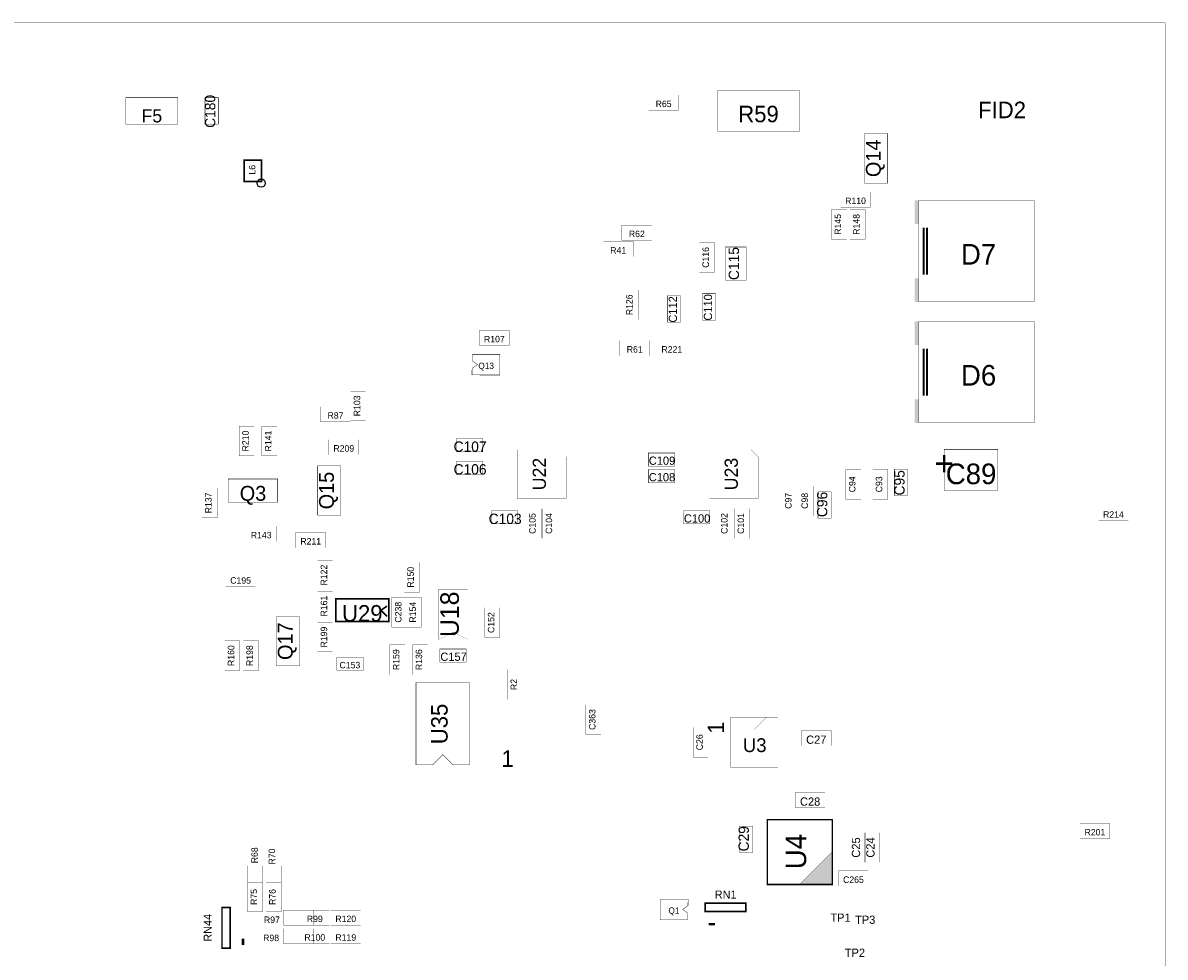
# Model space of a CAD drawing. Extents: x -12.6 to 14.4, y -11.9 to 11.9.
# Tile 6 of 6: x 1.8 to 14.4, y 1.6 to 11.9. Entities that reach past the tile are written whole.
import ezdxf
from ezdxf.enums import TextEntityAlignment as Align

# ---------------------------------------------------------------- set-up
doc = ezdxf.new("R2010")
doc.units = 0
doc.layers.get('0').update_dxf_attribs({"linetype": 'CONTINUOUS'})
for name, color, linetype in [('ASSEMBLY_OUTLIN', 15, 'CONTINUOUS'), ('ASSEMBLY_REF_DE', 15, 'CONTINUOUS'), ('BOARD_OUTLINE', 10, 'CONTINUOUS')]:
    doc.layers.add(name, color=color, linetype=linetype)
doc.styles.add('STYLE_0', font='TXT', dxfattribs={"height": 0.146304})
doc.styles.add('STYLE_10', font='TXT', dxfattribs={"height": 0.09})
doc.styles.add('STYLE_11', font='TXT', dxfattribs={"height": 0.1143})
doc.styles.add('STYLE_13', font='TXT', dxfattribs={"height": 0.2286})
doc.styles.add('STYLE_15', font='TXT', dxfattribs={"height": 0.09144})
doc.styles.add('STYLE_16', font='TXT', dxfattribs={"height": 0.1143})
doc.styles.add('STYLE_17', font='TXT', dxfattribs={"height": 0.072})
doc.styles.add('STYLE_19', font='TXT', dxfattribs={"height": 0.09144})
doc.styles.add('STYLE_2', font='TXT', dxfattribs={"height": 0.06858})
doc.styles.add('STYLE_20', font='TXT', dxfattribs={"height": 0.072})
doc.styles.add('STYLE_22', font='TXT', dxfattribs={"height": 0.18})
doc.styles.add('STYLE_23', font='TXT', dxfattribs={"height": 0.164592})
doc.styles.add('STYLE_25', font='TXT', dxfattribs={"height": 0.18288})
doc.styles.add('STYLE_28', font='TXT', dxfattribs={"height": 0.27432})
doc.styles.add('STYLE_3', font='TXT', dxfattribs={"height": 0.09144})
doc.styles.add('STYLE_37', font='TXT', dxfattribs={"height": 0.164592})
doc.styles.add('STYLE_4', font='TXT', dxfattribs={"height": 0.146304})
doc.styles.add('STYLE_42', font='TXT', dxfattribs={"height": 0.153})
doc.styles.add('STYLE_57', font='TXT', dxfattribs={"height": 0.20574})
doc.styles.add('STYLE_6', font='TXT', dxfattribs={"height": 0.09})
doc.styles.add('STYLE_7', font='TXT', dxfattribs={"height": 0.18288})
doc.styles.add('STYLE_9', font='TXT', dxfattribs={"height": 0.2286})

# ---------------------------------------------------------------- blocks, each defined once
blk = doc.blocks.new('ROUND_1')
blk.add_circle((0, 0), 0.0457)

msp = doc.modelspace()

# ---------------------------------------------------------------- linework, layer by layer
at = {"layer": 'ASSEMBLY_OUTLIN'}
for points, const_width in [([(10.384, 10.728), (10.384, 11.185), (9.484, 11.185), (9.484, 10.728), (10.384, 10.728)], 0.002), ([(3.502, 10.81), (3.502, 11.103), (2.926, 11.103), (2.926, 10.81), (3.502, 10.81)], 0.00457), ([(3.95, 10.81), (3.95, 11.103), (3.803, 11.103), (3.803, 10.81), (3.95, 10.81)], 0.00457), ([(9.048, 10.964), (9.048, 11.132), (8.718, 11.132), (8.718, 10.964), (9.048, 10.964)], 0.002), ([(11.365, 10.156), (11.365, 10.705), (11.109, 10.705), (11.109, 10.156), (11.365, 10.156)], 0.00457), ([(4.43, 10.175), (4.43, 10.412), (4.237, 10.412), (4.237, 10.175), (4.43, 10.175)], 0.018), ([(11.174, 9.89), (11.174, 10.057), (10.844, 10.057), (10.844, 9.89), (11.174, 9.89)], 0.002), ([(12.989, 8.84), (12.989, 9.964), (11.709, 9.964), (11.709, 8.84), (12.989, 8.84)], 0.00457), ([(10.91, 9.535), (10.91, 9.864), (10.742, 9.864), (10.742, 9.535), (10.91, 9.535)], 0.002), ([(11.115, 9.535), (11.115, 9.864), (10.948, 9.864), (10.948, 9.535), (11.115, 9.535)], 0.002), ([(8.75, 9.524), (8.75, 9.691), (8.421, 9.691), (8.421, 9.524), (8.75, 9.524)], 0.002), ([(11.764, 9.663), (11.764, 9.141)], 0.0229), ([(11.764, 9.663), (11.764, 9.141)], 0.0229), ([(11.8, 9.663), (11.8, 9.141)], 0.0229), ([(8.545, 9.341), (8.545, 9.509), (8.215, 9.509), (8.215, 9.341), (8.545, 9.341)], 0.002), ([(9.447, 9.169), (9.447, 9.498), (9.279, 9.498), (9.279, 9.169), (9.447, 9.169)], 0.002), ([(9.797, 9.082), (9.797, 9.448), (9.569, 9.448), (9.569, 9.082), (9.797, 9.082)], 0.00457), ([(8.601, 8.643), (8.601, 8.972), (8.433, 8.972), (8.433, 8.643), (8.601, 8.643)], 0.002), ([(9.07, 8.616), (9.07, 8.908), (8.924, 8.908), (8.924, 8.616), (9.07, 8.616)], 0.00457), ([(9.459, 8.639), (9.459, 8.931), (9.313, 8.931), (9.313, 8.639), (9.459, 8.639)], 0.00457), ([(12.989, 7.499), (12.989, 8.624), (11.709, 8.624), (11.709, 7.499), (12.989, 7.499)], 0.00457), ([(7.173, 8.358), (7.173, 8.526), (6.844, 8.526), (6.844, 8.358), (7.173, 8.358)], 0.002), ([(8.727, 8.244), (8.727, 8.411), (8.398, 8.411), (8.398, 8.244), (8.727, 8.244)], 0.002), ([(9.139, 8.244), (9.139, 8.411), (8.81, 8.411), (8.81, 8.244), (9.139, 8.244)], 0.002), ([(6.76, 8.031), (6.761, 8.104), (6.821, 8.145), (6.766, 8.186), (6.766, 8.259), (7.068, 8.259), (7.068, 8.03), (6.76, 8.031)], 0.00457), ([(11.764, 8.322), (11.764, 7.801)], 0.0229), ([(11.764, 8.322), (11.764, 7.801)], 0.0229), ([(11.8, 8.322), (11.8, 7.801)], 0.0229), ([(5.583, 7.523), (5.583, 7.852), (5.416, 7.852), (5.416, 7.523), (5.583, 7.523)], 0.002), ([(5.413, 7.512), (5.413, 7.68), (5.083, 7.68), (5.083, 7.512), (5.413, 7.512)], 0.002), ([(4.349, 7.134), (4.349, 7.464), (4.181, 7.464), (4.181, 7.134), (4.349, 7.134)], 0.002), ([(4.6, 7.134), (4.6, 7.464), (4.433, 7.464), (4.433, 7.134), (4.6, 7.134)], 0.002), ([(5.504, 7.147), (5.504, 7.314), (5.175, 7.314), (5.175, 7.147), (5.504, 7.147)], 0.002), ([(6.88, 7.18), (6.88, 7.326), (6.588, 7.326), (6.588, 7.18), (6.88, 7.18)], 0.00457), ([(7.264, 7.203), (7.726, 7.203), (7.804, 7.125), (7.804, 6.663), (7.264, 6.663), (7.264, 7.203)], 0.002), ([(9.006, 7.02), (9.006, 7.166), (8.714, 7.166), (8.714, 7.02), (9.006, 7.02)], 0.00457), ([(9.39, 7.203), (9.852, 7.203), (9.93, 7.125), (9.93, 6.663), (9.39, 6.663), (9.39, 7.203)], 0.002), ([(12.586, 6.75), (12.586, 7.207), (11.992, 7.207), (11.992, 6.75), (12.586, 6.75)], 0.00457), ([(5.308, 6.476), (5.308, 7.025), (5.051, 7.025), (5.051, 6.476), (5.308, 6.476)], 0.00457), ([(6.88, 6.929), (6.88, 7.075), (6.588, 7.075), (6.588, 6.929), (6.88, 6.929)], 0.00457), ([(9.006, 6.837), (9.006, 6.983), (8.714, 6.983), (8.714, 6.837), (9.006, 6.837)], 0.00457), ([(11.07, 6.654), (11.07, 6.984), (10.902, 6.984), (10.902, 6.654), (11.07, 6.654)], 0.002), ([(11.367, 6.654), (11.367, 6.984), (11.199, 6.984), (11.199, 6.654), (11.367, 6.654)], 0.002), ([(11.585, 6.695), (11.585, 6.988), (11.439, 6.988), (11.439, 6.695), (11.585, 6.695)], 0.00457), ([(4.608, 6.622), (4.608, 6.878), (4.059, 6.878), (4.059, 6.622), (4.608, 6.622)], 0.00457), ([(3.937, 6.448), (3.937, 6.778), (3.77, 6.778), (3.77, 6.448), (3.937, 6.448)], 0.002), ([(10.361, 6.471), (10.361, 6.801), (10.194, 6.801), (10.194, 6.471), (10.361, 6.471)], 0.002), ([(10.544, 6.471), (10.544, 6.801), (10.376, 6.801), (10.376, 6.471), (10.544, 6.471)], 0.002), ([(10.739, 6.444), (10.739, 6.737), (10.593, 6.737), (10.593, 6.444), (10.739, 6.444)], 0.00457), ([(14.031, 6.415), (14.031, 6.583), (13.702, 6.583), (13.702, 6.415), (14.031, 6.415)], 0.002), ([(7.269, 6.38), (7.269, 6.526), (6.976, 6.526), (6.976, 6.38), (7.269, 6.38)], 0.00457), ([(7.526, 6.22), (7.526, 6.549), (7.359, 6.549), (7.359, 6.22), (7.526, 6.22)], 0.002), ([(7.709, 6.22), (7.709, 6.549), (7.542, 6.549), (7.542, 6.22), (7.709, 6.22)], 0.002), ([(9.395, 6.38), (9.395, 6.526), (9.102, 6.526), (9.102, 6.38), (9.395, 6.38)], 0.00457), ([(9.652, 6.22), (9.652, 6.549), (9.485, 6.549), (9.485, 6.22), (9.652, 6.22)], 0.002), ([(9.835, 6.22), (9.835, 6.549), (9.668, 6.549), (9.668, 6.22), (9.835, 6.22)], 0.002), ([(4.59, 6.187), (4.59, 6.354), (4.26, 6.354), (4.26, 6.187), (4.59, 6.187)], 0.002), ([(5.138, 6.118), (5.138, 6.285), (4.809, 6.285), (4.809, 6.118), (5.138, 6.118)], 0.002), ([(5.217, 5.648), (5.217, 5.978), (5.05, 5.978), (5.05, 5.648), (5.217, 5.648)], 0.002), ([(6.178, 5.625), (6.178, 5.955), (6.01, 5.955), (6.01, 5.625), (6.178, 5.625)], 0.002), ([(4.361, 5.684), (4.361, 5.851), (4.032, 5.851), (4.032, 5.684), (4.361, 5.684)], 0.002), ([(5.217, 5.305), (5.217, 5.635), (5.05, 5.635), (5.05, 5.305), (5.217, 5.305)], 0.002), ([(6.713, 5.1), (6.551, 5.181), (6.389, 5.1), (6.389, 5.658), (6.713, 5.658), (6.713, 5.1)], 0.002), ([(5.838, 5.299), (5.838, 5.55), (5.253, 5.55), (5.253, 5.299), (5.838, 5.299)], 0.0183), ([(5.82, 5.356), (5.751, 5.424), (5.82, 5.47)], 0.0183), ([(6.04, 5.237), (6.04, 5.566), (5.873, 5.566), (5.873, 5.237), (6.04, 5.237)], 0.002), ([(6.2, 5.237), (6.2, 5.566), (6.033, 5.566), (6.033, 5.237), (6.2, 5.237)], 0.002), ([(7.069, 5.123), (7.069, 5.452), (6.902, 5.452), (6.902, 5.123), (7.069, 5.123)], 0.002), ([(4.85, 4.807), (4.85, 5.356), (4.594, 5.356), (4.594, 4.807), (4.85, 4.807)], 0.00457), ([(5.217, 4.963), (5.217, 5.292), (5.05, 5.292), (5.05, 4.963), (5.217, 4.963)], 0.002), ([(4.189, 4.757), (4.189, 5.086), (4.021, 5.086), (4.021, 4.757), (4.189, 4.757)], 0.002), ([(4.395, 4.757), (4.395, 5.086), (4.227, 5.086), (4.227, 4.757), (4.395, 4.757)], 0.002), ([(6.018, 4.711), (6.018, 5.04), (5.85, 5.04), (5.85, 4.711), (6.018, 4.711)], 0.002), ([(6.269, 4.711), (6.269, 5.04), (6.102, 5.04), (6.102, 4.711), (6.269, 4.711)], 0.002), ([(6.697, 4.848), (6.697, 4.995), (6.405, 4.995), (6.405, 4.848), (6.697, 4.848)], 0.00457), ([(5.554, 4.757), (5.554, 4.903), (5.262, 4.903), (5.262, 4.757), (5.554, 4.757)], 0.00457), ([(7.321, 4.437), (7.321, 4.766), (7.153, 4.766), (7.153, 4.437), (7.321, 4.437)], 0.002), ([(6.734, 4.624), (6.734, 3.71), (6.551, 3.71), (6.437, 3.824), (6.322, 3.71), (6.14, 3.71), (6.14, 4.624), (6.734, 4.624)], 0.00457), ([(8.189, 4.048), (8.189, 4.378), (8.022, 4.378), (8.022, 4.048), (8.189, 4.048)], 0.002), ([(10.15, 3.682), (10.15, 4.24), (9.628, 4.24), (9.628, 3.682), (10.15, 3.682)], 0.002), ([(10.024, 4.24), (9.889, 4.105), (9.754, 4.24)], 0.002), ([(9.378, 3.797), (9.378, 4.126), (9.211, 4.126), (9.211, 3.797), (9.378, 3.797)], 0.002), ([(10.739, 3.923), (10.739, 4.091), (10.41, 4.091), (10.41, 3.923), (10.739, 3.923)], 0.002), ([(10.671, 3.238), (10.671, 3.405), (10.341, 3.405), (10.341, 3.238), (10.671, 3.238)], 0.002), ([(10.752, 2.384), (10.752, 3.104), (10.032, 3.104), (10.032, 2.384), (10.752, 2.384)], 0.018), ([(13.825, 2.895), (13.825, 3.062), (13.496, 3.062), (13.496, 2.895), (13.825, 2.895)], 0.002), ([(9.87, 2.741), (9.87, 3.033), (9.724, 3.033), (9.724, 2.741), (9.87, 2.741)], 0.00457), ([(11.115, 2.631), (11.115, 2.96), (10.948, 2.96), (10.948, 2.631), (11.115, 2.631)], 0.002), ([(11.275, 2.631), (11.275, 2.96), (11.108, 2.96), (11.108, 2.631), (11.275, 2.631)], 0.002), ([(10.752, 2.381), (10.752, 2.75), (10.383, 2.381), (10.752, 2.381)], 0.002), ([(4.44, 2.265), (4.44, 2.594), (4.273, 2.594), (4.273, 2.265), (4.44, 2.265)], 0.002), ([(4.646, 2.265), (4.646, 2.594), (4.479, 2.594), (4.479, 2.265), (4.646, 2.265)], 0.002), ([(11.151, 2.369), (11.151, 2.536), (10.821, 2.536), (10.821, 2.369), (11.151, 2.369)], 0.002), ([(4.44, 2.082), (4.44, 2.412), (4.273, 2.412), (4.273, 2.082), (4.44, 2.082)], 0.002), ([(4.646, 2.082), (4.646, 2.412), (4.479, 2.412), (4.479, 2.082), (4.646, 2.082)], 0.002), ([(9.154, 2.223), (9.153, 2.151), (9.093, 2.11), (9.148, 2.069), (9.148, 1.995), (8.846, 1.995), (8.846, 2.224), (9.154, 2.223)], 0.00457), ([(9.794, 2.088), (9.794, 2.178), (9.344, 2.178), (9.344, 2.088), (9.794, 2.088)], 0.0183), ([(4.081, 1.679), (4.081, 2.129), (3.991, 2.129), (3.991, 1.679), (4.081, 1.679)], 0.0183), ([(5.001, 1.935), (5.001, 2.102), (4.672, 2.102), (4.672, 1.935), (5.001, 1.935)], 0.002), ([(5.184, 1.935), (5.184, 2.102), (4.855, 2.102), (4.855, 1.935), (5.184, 1.935)], 0.002), ([(5.527, 1.935), (5.527, 2.102), (5.198, 2.102), (5.198, 1.935), (5.527, 1.935)], 0.002), ([(9.381, 1.945), (9.452, 1.945)], 0.027), ([(4.224, 1.717), (4.224, 1.787)], 0.027), ([(5.001, 1.729), (5.001, 1.896), (4.672, 1.896), (4.672, 1.729), (5.001, 1.729)], 0.002), ([(5.184, 1.729), (5.184, 1.896), (4.855, 1.896), (4.855, 1.729), (5.184, 1.729)], 0.002), ([(5.527, 1.729), (5.527, 1.896), (5.198, 1.896), (5.198, 1.729), (5.527, 1.729)], 0.002)]:
    msp.add_lwpolyline(points, dxfattribs=dict(at, const_width=const_width))
for points in [[(11.663, 9.704), (11.663, 9.964), (11.709, 9.704), (11.709, 9.964)], [(11.663, 8.84), (11.663, 9.1), (11.709, 8.84), (11.709, 9.1)], [(11.663, 8.363), (11.663, 8.624), (11.709, 8.363), (11.709, 8.624)], [(11.663, 7.499), (11.663, 7.76), (11.709, 7.499), (11.709, 7.76)], [(10.385, 2.382), (10.751, 2.747), (10.751, 2.382), (10.751, 2.747)]]:
    msp.add_solid(points, dxfattribs=at)
at = {"layer": 'BOARD_OUTLINE', "const_width": 0.002}
msp.add_lwpolyline([(14.438, -11.469), (14.438, 11.931), (-12.562, 11.931), (-12.562, -11.469), (14.438, -11.469)], dxfattribs=at)

# ---------------------------------------------------------------- block references
at = {"layer": 'ASSEMBLY_OUTLIN'}
msp.add_blockref('ROUND_1', (4.425, 10.156), dxfattribs=at)
msp.add_blockref('ROUND_1', (4.425, 10.156), dxfattribs=at)

# ---------------------------------------------------------------- texts
at = {"layer": 'ASSEMBLY_OUTLIN', "style": 'STYLE_28'}
msp.add_text('+', height=0.274, rotation=180, dxfattribs=at).set_placement((11.884, 7.263), align=Align.BOTTOM_RIGHT)
at = {"layer": 'ASSEMBLY_OUTLIN', "style": 'STYLE_22'}
msp.add_text('1', height=0.18, rotation=90, dxfattribs=at).set_placement((9.462, 4.123), align=Align.MIDDLE_CENTER)
at = {"layer": 'ASSEMBLY_OUTLIN', "style": 'STYLE_25'}
msp.add_text('1', height=0.183, dxfattribs=at).set_placement((7.154, 3.78), align=Align.MIDDLE_CENTER)
at = {"layer": 'ASSEMBLY_REF_DE'}
for s, height, style, p in [('C180', 0.1143, 'STYLE_11', (3.86, 10.951)), ('Q14', 0.1646, 'STYLE_23', (11.206, 10.431)), ('L6', 0.072, 'STYLE_20', (4.325, 10.304)), ('R145', 0.072, 'STYLE_20', (10.812, 9.699)), ('R148', 0.072, 'STYLE_20', (11.018, 9.699)), ('C116', 0.072, 'STYLE_20', (9.349, 9.333)), ('C115', 0.1143, 'STYLE_11', (9.661, 9.265)), ('R126', 0.072, 'STYLE_20', (8.503, 8.808)), ('C112', 0.0914, 'STYLE_15', (8.985, 8.757)), ('C110', 0.0914, 'STYLE_15', (9.374, 8.779)), ('R103', 0.072, 'STYLE_20', (5.486, 7.688)), ('R210', 0.072, 'STYLE_20', (4.251, 7.299)), ('R141', 0.072, 'STYLE_20', (4.503, 7.299)), ('U22', 0.1463, 'STYLE_4', (7.506, 6.933)), ('U23', 0.1463, 'STYLE_4', (9.632, 6.933)), ('C95', 0.1143, 'STYLE_11', (11.495, 6.836)), ('Q15', 0.1646, 'STYLE_23', (5.148, 6.75)), ('C94', 0.072, 'STYLE_20', (10.972, 6.819)), ('C93', 0.072, 'STYLE_20', (11.269, 6.819)), ('R137', 0.072, 'STYLE_20', (3.84, 6.613)), ('C97', 0.072, 'STYLE_20', (10.264, 6.636)), ('C98', 0.072, 'STYLE_20', (10.446, 6.636)), ('C96', 0.1143, 'STYLE_11', (10.639, 6.596)), ('C105', 0.072, 'STYLE_20', (7.429, 6.385)), ('C104', 0.072, 'STYLE_20', (7.612, 6.385)), ('C102', 0.072, 'STYLE_20', (9.555, 6.385)), ('C101', 0.072, 'STYLE_20', (9.738, 6.385)), ('R122', 0.072, 'STYLE_20', (5.12, 5.813)), ('R150', 0.072, 'STYLE_20', (6.08, 5.79)), ('R161', 0.072, 'STYLE_20', (5.12, 5.47)), ('U18', 0.2057, 'STYLE_57', (6.512, 5.379)), ('C238', 0.072, 'STYLE_20', (5.943, 5.402)), ('R154', 0.072, 'STYLE_20', (6.103, 5.402)), ('C152', 0.072, 'STYLE_20', (6.972, 5.287)), ('Q17', 0.1646, 'STYLE_23', (4.691, 5.081)), ('R199', 0.072, 'STYLE_20', (5.12, 5.127)), ('R160', 0.072, 'STYLE_20', (4.091, 4.921)), ('R198', 0.072, 'STYLE_20', (4.297, 4.921)), ('R159', 0.072, 'STYLE_20', (5.92, 4.876)), ('R136', 0.072, 'STYLE_20', (6.172, 4.876)), ('R2', 0.072, 'STYLE_20', (7.223, 4.601)), ('U35', 0.1829, 'STYLE_7', (6.399, 4.164)), ('C363', 0.072, 'STYLE_20', (8.092, 4.213)), ('C26', 0.072, 'STYLE_20', (9.281, 3.961)), ('C29', 0.1143, 'STYLE_11', (9.77, 2.892)), ('U4', 0.2286, 'STYLE_13', (10.348, 2.75)), ('R68', 0.072, 'STYLE_20', (4.352, 2.709)), ('C25', 0.0914, 'STYLE_15', (11.014, 2.795)), ('C24', 0.0914, 'STYLE_15', (11.174, 2.795)), ('R70', 0.072, 'STYLE_20', (4.544, 2.695)), ('R75', 0.072, 'STYLE_20', (4.343, 2.247)), ('R76', 0.072, 'STYLE_20', (4.549, 2.247)), ('RN44', 0.09, 'STYLE_10', (3.833, 1.906))]:
    msp.add_text(s, height=height, rotation=90, dxfattribs=dict(at, style=style)).set_placement(p, align=Align.MIDDLE_CENTER)
for s, height, style, p in [('R65', 0.072, 'STYLE_17', (8.883, 11.034)), ('R59', 0.1829, 'STYLE_25', (9.934, 10.922)), ('FID2', 0.1829, 'STYLE_25', (12.632, 10.967)), ('F5', 0.1463, 'STYLE_0', (3.214, 10.902)), ('R110', 0.072, 'STYLE_17', (11.009, 9.96)), ('R62', 0.072, 'STYLE_17', (8.586, 9.594)), ('R41', 0.072, 'STYLE_17', (8.38, 9.411)), ('D7', 0.2286, 'STYLE_9', (12.372, 9.368)), ('R107', 0.072, 'STYLE_17', (7.008, 8.428)), ('R61', 0.072, 'STYLE_17', (8.563, 8.314)), ('R221', 0.072, 'STYLE_17', (8.974, 8.314)), ('Q13', 0.0686, 'STYLE_2', (6.917, 8.132)), ('D6', 0.2286, 'STYLE_9', (12.372, 8.027)), ('R87', 0.072, 'STYLE_17', (5.248, 7.582)), ('R209', 0.072, 'STYLE_17', (5.34, 7.217)), ('C107', 0.1143, 'STYLE_16', (6.739, 7.237)), ('C109', 0.0914, 'STYLE_19', (8.865, 7.081)), ('C106', 0.1143, 'STYLE_16', (6.739, 6.985)), ('C89', 0.2286, 'STYLE_9', (12.289, 6.935)), ('C108', 0.0914, 'STYLE_19', (8.865, 6.898)), ('Q3', 0.1646, 'STYLE_37', (4.334, 6.719)), ('C103', 0.1143, 'STYLE_16', (7.128, 6.437)), ('C100', 0.0914, 'STYLE_19', (9.254, 6.441)), ('R214', 0.072, 'STYLE_17', (13.866, 6.485)), ('R143', 0.072, 'STYLE_17', (4.425, 6.256)), ('R211', 0.072, 'STYLE_17', (4.974, 6.188)), ('C195', 0.072, 'STYLE_17', (4.197, 5.754)), ('U29', 0.1829, 'STYLE_25', (5.545, 5.39)), ('C157', 0.0914, 'STYLE_19', (6.556, 4.909)), ('C153', 0.072, 'STYLE_17', (5.408, 4.816)), ('U3', 0.153, 'STYLE_42', (9.892, 3.929)), ('C27', 0.0914, 'STYLE_19', (10.574, 3.99)), ('C28', 0.0914, 'STYLE_19', (10.506, 3.304)), ('R201', 0.072, 'STYLE_17', (13.661, 2.965)), ('C265', 0.072, 'STYLE_17', (10.986, 2.439)), ('RN1', 0.09, 'STYLE_6', (9.57, 2.274)), ('R97', 0.072, 'STYLE_17', (4.544, 1.995)), ('R99', 0.072, 'STYLE_17', (5.019, 2.005)), ('R120', 0.072, 'STYLE_17', (5.362, 2.005)), ('Q1', 0.0686, 'STYLE_2', (8.997, 2.097)), ('R98', 0.072, 'STYLE_17', (4.535, 1.794)), ('R100', 0.072, 'STYLE_17', (5.019, 1.799)), ('R119', 0.072, 'STYLE_17', (5.362, 1.799))]:
    msp.add_text(s, height=height, dxfattribs=dict(at, style=style)).set_placement(p, align=Align.MIDDLE_CENTER)
at = {"layer": 'ASSEMBLY_REF_DE', "style": 'STYLE_3'}
for s, p in [('TP1', (10.73, 2.064)), ('TP3', (11.004, 2.041)), ('TP2', (10.89, 1.675))]:
    msp.add_text(s, height=0.0914, dxfattribs=at).set_placement(p, align=Align.TOP_LEFT)

doc.saveas('drawing.dxf')
